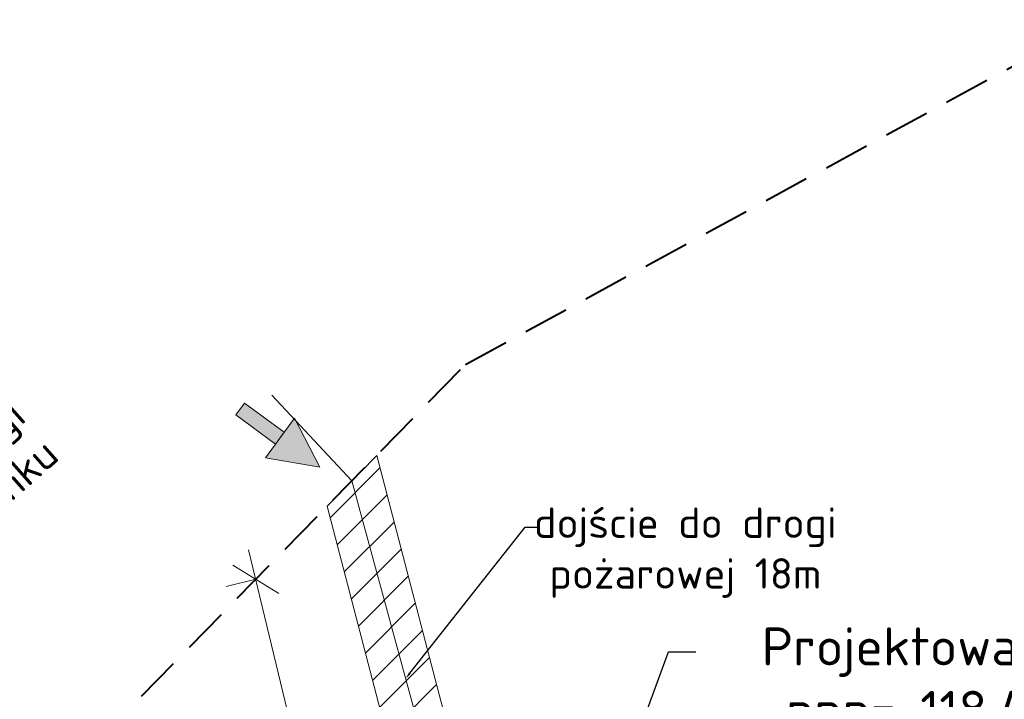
# Model space of a CAD drawing. Header units: millimetres. Extents: x 0 to 6535399, y 0 to 6021678.
# Tile 9 of 59: x 6532840 to 6532866, y 6021301 to 6021319. Entities that reach past the tile are written whole.
import ezdxf
from ezdxf import colors
from ezdxf.entities.mleader import LeaderData, LeaderLine
from ezdxf.math import Vec2, Vec3

# ---------------------------------------------------------------- set-up
doc = ezdxf.new("R2010")
doc.units = ezdxf.units.MM
doc.header["$PDMODE"] = 34
doc.header["$PDSIZE"] = 1
doc.linetypes.add('4', pattern=[1.8, 1.2, -0.6])
for name, color, linetype, lineweight in [('PZT', 7, 'Continuous', 5), ('PZT_chodniki', 7, 'Continuous', 15), ('PZT_plac zabaw', 7, 'Continuous', 15), ('tabelka', 7, 'Continuous', 9)]:
    doc.layers.add(name, color=color, linetype=linetype, lineweight=lineweight)
doc.layers.add('wymiary', color=7, linetype='Continuous', lineweight=5, true_color=0x666666)
doc.styles.add('ISO', font='isocpeur.ttf')
doc.styles.get("Standard").update_dxf_attribs({"font": 'arial.ttf'})
doc.dimstyles.new('Ł_G 1-500', dxfattribs={"dimscale": 0.1, "dimtxt": 10, "dimasz": 10, "dimexe": 8, "dimexo": 1, "dimgap": 3, "dimtad": 1, "dimrnd": 0.01, "dimzin": 1, "dimdsep": 46, "dimtxsty": 'ISO', "dimblk": 'OBLIQUE', "dimcen": 10, "dimdle": 8, "dimclrd": 256, "dimclre": 256, "dimclrt": 256, "dimazin": 0, "dimtfac": 1, "dimtix": 1, "dimtmove": 1, "dimatfit": 2, "dimfxl": 15, "dimfxlon": 1, "dimlwd": 5, "dimlwe": 5, "dimarcsym": 2})

# ---------------------------------------------------------------- blocks, each defined once
blk = doc.blocks.new('_Oblique')
at = {"color": 0, "linetype": 'ByBlock', "lineweight": -2}
blk.add_line((-0.5, -0.5), (0.5, 0.5), dxfattribs=at)
blk = doc.blocks.new('*D98')
at = {"layer": 'Defpoints', "color": 0, "transparency": 16777216}
for p in [(6532846.565, 6021304.04), (6532846.565, 6021304.04), (6532849.105, 6021293.455)]:
    blk.add_point(p, dxfattribs=at)
at = {"layer": 'wymiary', "lineweight": 5, "transparency": 16777216}
for p, q in [((6532849.291, 6021292.677), (6532846.378, 6021304.818)), ((6532846.565, 6021304.04), (6532845.787, 6021303.853)), ((6532849.105, 6021293.455), (6532848.327, 6021293.269))]:
    blk.add_line(p, q, dxfattribs=at)
for p, rotation in [((6532846.565, 6021304.04), 103.4921030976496), ((6532849.105, 6021293.455), 283.4921030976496)]:
    blk.add_blockref('_Oblique', p, dxfattribs=dict(at, rotation=rotation))
at = {"layer": 'wymiary', "transparency": 16777216, "insert": (6532848.613, 6021298.934), "char_height": 1, "attachment_point": 5, "rotation": 283.4921, "style": 'ISO'}
blk.add_mtext('10.89', dxfattribs=at)
blk = doc.blocks.new('strzałka wejście2')
at = {"layer": 'PZT', "true_color": 0x2776bb}
for points in [[(0, 0), (1.297, -0.646), (1.297, 0.646)], [(1.297, 0.192), (1.297, -0.192), (2.589, -0.192), (2.589, 0.192)]]:
    blk.add_hatch(color=152, dxfattribs=at).paths.add_polyline_path(points)
at = {"layer": 'PZT', "color": 152, "true_color": 0x2776bb}
for points in [[(0, 0), (1.297, -0.646), (1.297, 0.646)], [(1.297, 0.192), (1.297, -0.192), (2.589, -0.192), (2.589, 0.192), (1.297, 0.192)]]:
    blk.add_lwpolyline(points, close=True, dxfattribs=at)

msp = doc.modelspace()

# ---------------------------------------------------------------- hatches: boundary and pattern name
at = {"layer": 'PZT_chodniki', "true_color": 0xd19cc7}
h = msp.add_hatch(dxfattribs=at)
h.set_pattern_fill('ANSI31', color=9, scale=0.2, style=0)
h.set_pattern_definition([(45, (83.828, -35.2384), (-0.449012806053, 0.449012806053), [])])
edge = h.paths.add_edge_path()
edge.add_line((6532849.457, 6021296.078), (6532847.863, 6021296.541))
edge.add_arc((6532847.584, 6021295.581), 1, 73.8181, 163.6881)
edge.add_line((6532846.624, 6021295.862), (6532845.264, 6021291.214))
edge.add_line((6532845.264, 6021291.214), (6532840.457, 6021276.46))
edge.add_line((6532840.457, 6021276.46), (6532841.48, 6021276.4))
edge.add_line((6532841.48, 6021276.4), (6532841.9, 6021276.52))
edge.add_line((6532841.9, 6021276.52), (6532842.105, 6021276.675))
edge.add_line((6532842.105, 6021276.675), (6532846.466, 6021290.061))
edge.add_arc((6532847.417, 6021289.751), 1, 78.3993, 161.9542, ccw=False)
edge.add_line((6532847.618, 6021290.731), (6532848.344, 6021290.582))
edge.add_line((6532848.344, 6021290.582), (6532848.729, 6021292.034))
edge.add_line((6532848.729, 6021292.034), (6532848.225, 6021292.138))
edge.add_arc((6532848.426, 6021293.117), 1, 163.6881, 258.3993, ccw=False)
edge.add_line((6532847.466, 6021293.398), (6532847.643, 6021294.004))
edge.add_arc((6532848.603, 6021293.723), 1, 73.8181, 163.6881, ccw=False)
edge.add_line((6532848.882, 6021294.683), (6532850.73, 6021294.147))
edge.add_arc((6532850.452, 6021293.187), 1, -16.1819, 73.8181, ccw=False)
edge.add_line((6532851.412, 6021292.908), (6532851.395, 6021292.849))
edge.add_line((6532851.395, 6021292.849), (6532852.845, 6021292.465))
edge.add_line((6532852.845, 6021292.465), (6532853.533, 6021294.836))
edge.add_arc((6532854.494, 6021294.557), 1, 77.2868, 163.8181, ccw=False)
edge.add_line((6532854.714, 6021295.533), (6532864.208, 6021293.391))
edge.add_line((6532864.208, 6021293.391), (6532865.774, 6021294.575))
edge.add_line((6532865.774, 6021294.575), (6532855.058, 6021296.993))
edge.add_line((6532855.058, 6021296.993), (6532853.458, 6021297.354))
edge.add_arc((6532853.898, 6021299.305), 2, 194.641, 257.2868, ccw=False)
edge.add_line((6532851.963, 6021298.799), (6532849.743, 6021307.296))
edge.add_line((6532849.743, 6021307.296), (6532848.439, 6021305.96))
edge.add_line((6532848.439, 6021305.96), (6532850.703, 6021297.292))
edge.add_arc((6532849.736, 6021297.039), 1, -106.1819, 14.641, ccw=False)

# ---------------------------------------------------------------- linework, layer by layer
at = {"layer": 'PZT', "color": 30, "linetype": '4', "lineweight": 40, "true_color": 0xf26722}
msp.add_lwpolyline([(6532852.08, 6021309.69), (6532868.7, 6021318.75), (6532884.34, 6021317.18), (6532926.62, 6021304.17), (6532927.56, 6021299.83), (6532916.81, 6021259.31), (6532897.43, 6021264.68), (6532892.4, 6021245.52), (6532874.38, 6021250.32), (6532831.82, 6021261.35), (6532841.05, 6021298.39), (6532852.08, 6021309.69)], dxfattribs=at)
at = {"layer": 'PZT_chodniki'}
msp.add_lwpolyline([(6532851.963, 6021298.799), (6532849.743, 6021307.296), (6532848.439, 6021305.96), (6532850.703, 6021297.292, -0.582148)], format="xyb", dxfattribs=at)
at = {"layer": 'PZT_plac zabaw'}
msp.add_lwpolyline([(6532852.12, 6021292.657), (6532852.503, 6021294.076), (6532849.091, 6021306.628), (6532846.987, 6021308.88)], dxfattribs=at)

# ---------------------------------------------------------------- block references
at = {"layer": 'PZT_chodniki', "rotation": 143.7507182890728}
msp.add_blockref('strzałka wejście2', (6532848.246, 6021306.984), dxfattribs=at)

# ---------------------------------------------------------------- dimensions: what is measured, and where the dimension line sits
at = {"layer": 'wymiary'}
dim = msp.add_aligned_dim(p1=(6532849.105, 6021293.455), p2=(6532846.565, 6021304.04), distance=0, dimstyle='Ł_G 1-500', dxfattribs=at)
dim.commit()
dim.dimension.update_dxf_attribs({"geometry": '*D98', "text_midpoint": (6532848.613, 6021298.934)})

# ---------------------------------------------------------------- leaders
ml = msp.add_multileader_mtext('Standard')
ml.set_content('\\pxsm1,t5;droga publiczna pełniąca funkcję drogi pożarowej do projektowanego budynku', color=256, style='ISO')
ml.set_leader_properties()
ml.build(insert=Vec2(0, 0))
ml.multileader.update_dxf_attribs({"arrow_head_size": 0.1})
ctx = ml.context
ctx.base_point, ctx.char_height, ctx.arrow_head_size, ctx.landing_gap_size, ctx.plane_origin, ctx.plane_x_axis, ctx.plane_y_axis = Vec3(6532825.389, 6021295.177), 0.8, 0.1, 1, Vec3(6532840.141, 6021306.477), Vec3(0.749275, 0.662259), Vec3(-0.662259, 0.749275)
ctx.text_align_type = 1
notes = []
notes.append((ctx, [(0, (0, 0, 0), (0, 0), (1, 0), 1, [])]))
ctx.mtext.insert, ctx.mtext.text_direction, ctx.mtext.rotation, ctx.mtext.width, ctx.mtext.alignment, ctx.mtext.line_spacing_factor, ctx.mtext.flow_direction = Vec3(6532832.807, 6021302.428), Vec3(0.749275, 0.662259), 0.72383, 23.40467, 2, 0.5, 5
at = {"layer": 'PZT_plac zabaw'}
ml = msp.add_multileader_mtext('Standard', dxfattribs=at)
ml.set_content('{\\fISOCPEUR|b1|i0|c238|p34;\\C0;Projektowany budynek\\Pppp= 118.45 m n.p.m.}', color=256)
ml.set_leader_properties()
ml.build(insert=Vec2(0, 0))
ml.multileader.update_dxf_attribs({"arrow_head_size": 1})
ctx = ml.context
ctx.base_point, ctx.char_height, ctx.arrow_head_size, ctx.plane_origin = Vec3(6532858.129, 6021302.13), 1, 1, Vec3(6532855.398, 6021291.789)
ctx.text_align_type = 1
notes.append((ctx, [(0, (1, 1, 0), (6532857.415, 6021302.13), (1, 0), 0.714, [(0, [(6532853.743, 6021292.228)], 0, [])])]))
ctx.mtext.insert, ctx.mtext.width, ctx.mtext.alignment, ctx.mtext.flow_direction = Vec3(6532866.777, 6021302.775), 16.13078, 2, 5
at = {"layer": 'tabelka', "lineweight": 35}
ml = msp.add_multileader_mtext('Standard', dxfattribs=at)
ml.set_content('\\pxt5;{\\fISOCPEUR|b0|i0|c238|p34;dojście do drogi pożarowej 18m}', color=256)
ml.set_leader_properties()
ml.build(insert=Vec2(0, 0))
ml.multileader.update_dxf_attribs({"text_right_attachment_type": 6, "dogleg_length": 0.36, "arrow_head_size": 0.18})
ctx = ml.context
ctx.base_point, ctx.char_height, ctx.arrow_head_size, ctx.landing_gap_size, ctx.plane_origin = Vec3(6532854.008, 6021305.407), 0.8, 0.18, 0.09, Vec3(6532861.179, 6021335.903)
ctx.right_attachment, ctx.text_align_type = 6, 1
notes.append((ctx, [(0, (1, 1, 0), (6532853.648, 6021305.407), (1, 0), 0.36, [(0, [(6532850.504, 6021301.431)], 0, [])])]))
ctx.mtext.insert, ctx.mtext.width, ctx.mtext.alignment, ctx.mtext.flow_direction = Vec3(6532857.858, 6021305.927), 10.90357, 2, 5
for ctx, leaders in notes:
    for number, flags, end, landing, length, lines in leaders:
        leader = LeaderData()
        leader.index, (leader.has_last_leader_line, leader.has_dogleg_vector, leader.attachment_direction) = number, flags
        leader.last_leader_point, leader.dogleg_vector, leader.dogleg_length = Vec3(end), Vec3(landing), length
        for number, points, colour, breaks in lines:
            line = LeaderLine()
            line.index, line.vertices, line.color, line.breaks = number, Vec3.list(points), colors.encode_raw_color(colour), breaks
            leader.lines.append(line)
        ctx.leaders.append(leader)

doc.saveas('drawing.dxf')
